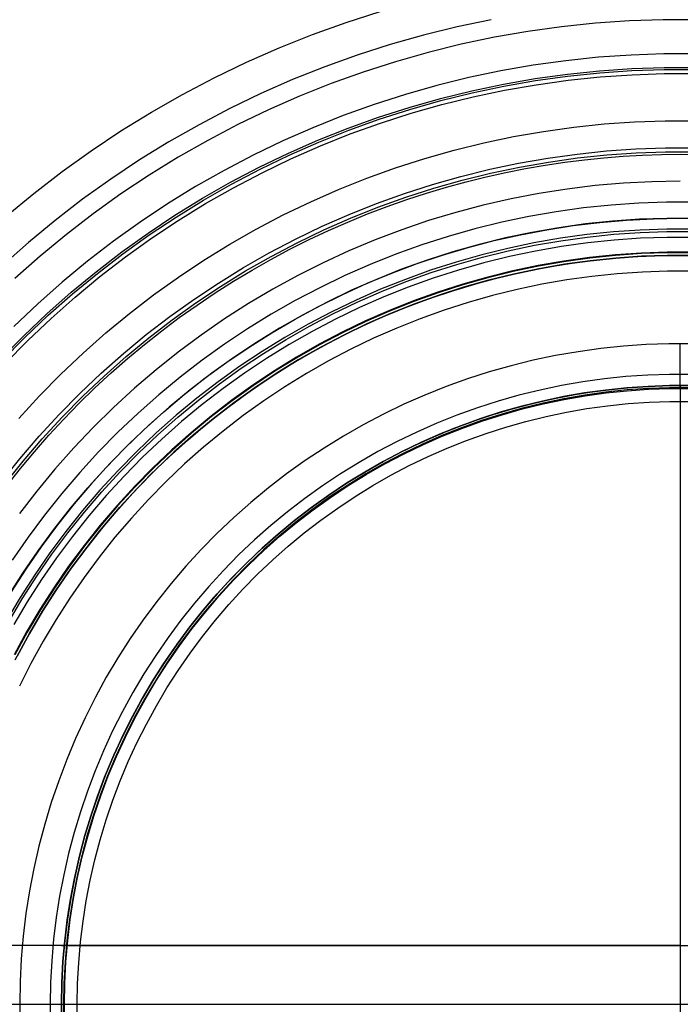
# Model space of a CAD drawing. Header units: millimetres. Extents: x -40 to 40, y -40.8 to 39.2.
# Tile 6 of 12: x -8.9 to 0, y -0.8 to 12.5. Entities that reach past the tile are written whole.
import ezdxf

# ---------------------------------------------------------------- set-up
doc = ezdxf.new("R2010")
doc.units = ezdxf.units.MM
doc.header["$MEASUREMENT"] = 0
doc.layers.add('Predefinito', color=5, linetype='Continuous')

msp = doc.modelspace()

# ---------------------------------------------------------------- linework, layer by layer
at = {"layer": 'Predefinito'}
for points in [[(-2.556678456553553, 12.5079173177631), (-3.014314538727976, 12.41174408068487), (-3.468358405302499, 12.29983231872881), (-3.918268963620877, 12.17231539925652), (-4.363510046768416, 12.02934528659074), (-4.803551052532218, 11.87109236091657), (-5.237867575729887, 11.69774521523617), (-5.665942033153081, 11.50951043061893), (-6.087264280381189, 11.30661233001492), (-6.501332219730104, 11.08929271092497), (-6.907652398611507, 10.85781055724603), (-7.305740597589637, 10.61244173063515), (-7.695122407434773, 10.35347864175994), (-8.075333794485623, 10.08122990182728), (-8.445921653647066, 9.796019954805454), (-8.806444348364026, 9.498188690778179), (-9.156472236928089, 9.188091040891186)], [(-9.108690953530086, 9.851456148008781), (-8.73579473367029, 10.1595093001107), (-8.352487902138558, 10.4545079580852), (-7.959227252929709, 10.73610056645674), (-7.55648144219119, 11.00395154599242), (-7.14473042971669, 11.25774169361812), (-6.724464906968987, 11.49716856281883), (-6.296185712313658, 11.72194682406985), (-5.860403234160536, 11.93180860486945), (-5.41763680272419, 12.12650380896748), (-4.968414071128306, 12.30580041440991), (-4.513270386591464, 12.46948475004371), (-4.052748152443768, 12.61736175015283)], [(0.2296266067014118, 12.50666819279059), (-0.2296266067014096, 12.50666819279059), (-0.6886061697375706, 12.49081654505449), (-1.14676510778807, 12.45913214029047), (-1.603557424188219, 12.41165273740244), (-2.058438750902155, 12.3484349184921), (-2.510866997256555, 12.2695540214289), (-2.96030299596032, 12.17510405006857), (-3.406211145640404, 12.06519756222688), (-3.848060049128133, 11.93996553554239), (-4.285323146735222, 11.7995572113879), (-4.717479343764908, 11.64413991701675), (-5.14401363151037, 11.47389886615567), (-5.564417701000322, 11.28903693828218), (-5.978190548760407, 11.08977443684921), (-6.384839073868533, 10.87634882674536), (-6.78387866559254, 10.64901445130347), (-7.174833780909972, 10.4080422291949), (-7.557238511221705, 10.15371933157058), (-7.930637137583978, 9.886348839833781), (-8.294584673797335, 9.606249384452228), (-8.648647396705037, 9.313754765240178), (-8.99240336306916, 9.009213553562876)], [(0.2216647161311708, 12.04546258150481), (-0.2216647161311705, 12.0454625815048), (-0.6647299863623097, 12.03016056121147), (-1.107003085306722, 11.99957475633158), (-1.547956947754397, 11.95374161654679), (-1.987066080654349, 11.89271576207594), (-2.423807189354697, 11.81656991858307), (-2.857659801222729, 11.72539483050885), (-3.288106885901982, 11.61929915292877), (-3.714635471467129, 11.49840932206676), (-4.136737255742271, 11.36286940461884), (-4.553909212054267, 11.21284092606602), (-4.965654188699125, 11.04850267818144), (-5.371481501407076, 10.87005050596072), (-5.7709075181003, 10.67769707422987), (-6.163456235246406, 10.47167161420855), (-6.548659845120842, 10.25221965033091), (-6.926059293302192, 10.01960270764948), (-7.295204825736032, 9.774098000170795), (-7.655656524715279, 9.515998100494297), (-8.006984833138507, 9.245610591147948), (-8.34877106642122, 8.963257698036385), (-8.68060791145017, 8.669275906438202), (-9.002099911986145, 8.364015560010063)], [(-9.180235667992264, 7.921908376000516), (-8.87389735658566, 8.233580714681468), (-8.556983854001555, 8.53449372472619), (-8.229872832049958, 8.824288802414), (-7.89295411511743, 9.102620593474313), (-7.546629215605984, 9.369157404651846), (-7.191310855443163, 9.623581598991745), (-6.827422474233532, 9.86558997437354), (-6.455397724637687, 10.09489412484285), (-6.075679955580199, 10.3112207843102), (-5.6887216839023, 10.5143121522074), (-5.294984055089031, 10.70392620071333), (-4.894936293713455, 10.87983696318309), (-4.489055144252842, 11.04183480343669), (-4.077824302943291, 11.18972666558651), (-3.661733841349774, 11.32333630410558), (-3.241279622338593, 11.44250449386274), (-2.816962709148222, 11.54708921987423), (-2.389288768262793, 11.63696584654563), (-1.958767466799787, 11.71202726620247), (-1.525911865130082, 11.77218402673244), (-1.091237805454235, 11.81736443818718), (-0.655263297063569, 11.84751465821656), (-0.2185078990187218, 11.86259875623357), (0.2185078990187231, 11.86259875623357)], [(-9.159723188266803, 7.902431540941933), (-8.854069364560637, 8.213407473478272), (-8.537863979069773, 8.513648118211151), (-8.211483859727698, 8.802795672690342), (-7.87531795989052, 9.080505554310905), (-7.529766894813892, 9.346446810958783), (-7.17524246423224, 9.600302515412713), (-6.812167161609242, 9.841770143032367), (-6.44097367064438, 10.07056193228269), (-6.062104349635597, 10.28640522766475), (-5.676010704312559, 10.48904280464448), (-5.283152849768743, 10.67823317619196), (-4.883998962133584, 10.85375088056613), (-4.479024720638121, 11.01538675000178), (-4.068712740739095, 11.16294815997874), (-3.653551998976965, 11.29625925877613), (-3.234037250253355, 11.41516117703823), (-2.810668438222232, 11.51951221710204), (-2.383950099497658, 11.60918802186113), (-1.95439076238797, 11.68408172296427), (-1.522502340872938, 11.74410406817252), (-1.088799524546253, 11.78918352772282), (-0.653799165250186, 11.8192663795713), (-0.218019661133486, 11.83431677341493), (0.2180196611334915, 11.83431677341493)], [(-9.119599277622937, 7.864333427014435), (-8.815284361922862, 8.173947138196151), (-8.500464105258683, 8.472872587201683), (-8.175513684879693, 8.7607535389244), (-7.840820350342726, 9.037246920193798), (-7.496782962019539, 9.302023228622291), (-7.143811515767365, 9.554766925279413), (-6.782326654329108, 9.795176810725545), (-6.412759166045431, 10.02296638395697), (-6.035549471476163, 10.23786418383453), (-5.651147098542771, 10.43961411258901), (-5.260010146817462, 10.62797574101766), (-4.862604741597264, 10.80272459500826), (-4.459404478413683, 10.96365242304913), (-4.050889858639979, 11.11056744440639), (-3.637547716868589, 11.24329457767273), (-3.219870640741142, 11.36167564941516), (-2.798356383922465, 11.46556958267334), (-2.373507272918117, 11.55485256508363), (-1.945829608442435, 11.62941819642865), (-1.515833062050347, 11.68917761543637), (-1.08403006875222, 11.73405960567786), (-0.6509352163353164, 11.76401068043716), (-0.2170646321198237, 11.77899514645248), (0.2170646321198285, 11.77899514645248)], [(-8.935683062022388, 7.121493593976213), (-8.657117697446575, 7.425201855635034), (-8.36823548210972, 7.719114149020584), (-8.069380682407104, 8.002880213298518), (-7.760909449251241, 8.276161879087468), (-7.443189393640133, 8.538633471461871), (-7.116599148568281, 8.789982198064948), (-6.781527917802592, 9.02990852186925), (-6.438375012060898, 9.258126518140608), (-6.087549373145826, 9.474364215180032), (-5.72946908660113, 9.67836391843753), (-5.36456088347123, 9.869882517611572), (-4.993259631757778, 10.04869177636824), (-4.616007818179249, 10.21457860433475), (-4.233255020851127, 10.36734531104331), (-3.845457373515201, 10.50680984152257), (-3.453077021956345, 10.63280599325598), (-3.056581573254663, 10.74518361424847), (-2.656443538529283, 10.8438087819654), (-2.25313976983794, 10.92856396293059), (-1.847150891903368, 10.9993481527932), (-1.438960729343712, 11.0560769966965), (-1.029055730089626, 11.09868288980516), (-0.6179243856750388, 11.1271150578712), (-0.2060566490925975, 11.14133961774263), (0.2060566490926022, 11.14133961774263)], [(-9.17049780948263, 6.262921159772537), (-8.921427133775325, 6.575245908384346), (-8.661724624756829, 6.878787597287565), (-8.39169977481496, 7.173184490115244), (-8.111674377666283, 7.458085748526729), (-7.821982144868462, 7.733151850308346), (-7.522968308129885, 7.99805499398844), (-7.214989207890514, 8.252479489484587), (-6.898411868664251, 8.496122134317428), (-6.573613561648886, 8.728692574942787), (-6.240981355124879, 8.949913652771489), (-5.900911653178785, 9.159521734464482), (-5.553809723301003, 9.357267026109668), (-5.200089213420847, 9.542913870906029), (-4.840171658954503, 9.716241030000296), (-4.474485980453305, 9.877041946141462), (-4.103467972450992, 10.02512498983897), (-3.727559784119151, 10.16031368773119), (-3.347209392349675, 10.28244693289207), (-2.962870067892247, 10.3913791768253), (-2.574999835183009, 10.48698060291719), (-2.184060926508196, 10.56913728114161), (-1.790519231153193, 10.63775130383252), (-1.394843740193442, 10.69274090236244), (-0.9975059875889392, 10.73404054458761), (-0.5989794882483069, 10.76160101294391), (-0.1997391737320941, 10.77538946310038), (0.1997391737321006, 10.77538946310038)], [(-9.127814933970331, 6.230071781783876), (-8.87990352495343, 6.540942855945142), (-8.621409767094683, 6.843071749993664), (-8.3526417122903, 7.136098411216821), (-8.073919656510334, 7.41967363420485), (-7.785575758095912, 7.693459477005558), (-7.48795364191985, 7.957129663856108), (-7.181407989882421, 8.210369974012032), (-6.866304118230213, 8.452878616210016), (-6.543017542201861, 8.684366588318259), (-6.211933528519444, 8.904558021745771), (-5.873446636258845, 9.113190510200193), (-5.527960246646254, 9.310015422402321), (-5.175886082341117, 9.49479819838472), (-4.817643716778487, 9.667318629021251), (-4.453660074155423, 9.827371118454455), (-4.084368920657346, 9.974764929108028), (-3.710210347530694, 10.10932440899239), (-3.331630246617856, 10.23088920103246), (-2.949079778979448, 10.33931443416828), (-2.563014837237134, 10.43447089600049), (-2.173895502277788, 10.51624518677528), (-1.782185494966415, 10.58453985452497), (-1.388351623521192, 10.6392735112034), (-0.9928632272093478, 10.68038092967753), (-0.5961916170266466, 10.70781312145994), (-0.1988095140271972, 10.72153739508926), (0.1988095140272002, 10.72153739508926)], [(-9.099360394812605, 6.211067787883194), (-8.915596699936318, 6.44347771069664), (-8.725640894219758, 6.671370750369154), (-8.5296620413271, 6.894502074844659), (-8.327841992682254, 7.112635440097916), (-8.120374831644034, 7.325544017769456), (-7.907466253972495, 7.533011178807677), (-7.689332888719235, 7.734831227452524), (-7.466201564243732, 7.930810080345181), (-7.238308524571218, 8.120765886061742), (-7.005898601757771, 8.304529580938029), (-6.769224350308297, 8.481945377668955), (-6.528545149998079, 8.65287118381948), (-6.284126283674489, 8.817178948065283), (-6.036237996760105, 8.974754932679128), (-5.785154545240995, 9.125499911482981), (-5.531153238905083, 9.269329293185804), (-5.274513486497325, 9.406173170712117), (-5.015515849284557, 9.53597629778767), (-4.754441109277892, 9.658697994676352), (-4.491569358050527, 9.77431198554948), (-4.227179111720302, 9.882806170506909), (-3.961546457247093, 9.98418233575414), (-3.694944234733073, 10.07845580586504), (-3.427641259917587, 10.16565504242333), (-3.159901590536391, 10.24582119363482), (-2.89198383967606, 10.3190075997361), (-2.624140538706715, 10.38527925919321), (-2.356617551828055, 10.44471226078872), (-2.089653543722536, 10.49739318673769), (-1.823479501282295, 10.54341849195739), (-1.558318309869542, 10.58289386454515), (-1.294384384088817, 10.61593357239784), (-1.031883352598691, 10.64265980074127), (-0.7710117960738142, 10.66320198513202), (-0.5119570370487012, 10.6776961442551), (-0.2548969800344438, 10.68628421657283), (-1.8e-15, 10.68911340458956), (0.2548969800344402, 10.68628421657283)], [(-5e-16, 10.32516918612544), (-0.383819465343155, 10.31854322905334), (-0.7671815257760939, 10.29867325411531), (-1.149629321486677, 10.26558294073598), (-1.530707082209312, 10.21931172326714), (-1.909960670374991, 10.15991474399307), (-2.286938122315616, 10.08746278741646), (-2.661190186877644, 10.00204219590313), (-3.032270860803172, 9.903754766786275), (-3.399737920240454, 9.792717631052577), (-3.763153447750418, 9.669063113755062), (-4.122084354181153, 9.532938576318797), (-4.476102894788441, 9.384506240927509), (-4.824787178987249, 9.223942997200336), (-5.167721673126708, 9.051440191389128), (-5.504497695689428, 8.867203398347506), (-5.834713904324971, 8.671452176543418), (-6.157976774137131, 8.464419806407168), (-6.473901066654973, 8.246353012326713), (-6.782110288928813, 8.017511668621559), (-7.082237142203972, 7.778168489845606), (-7.373923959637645, 7.528608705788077), (-7.656823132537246, 7.269129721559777), (-7.930597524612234, 7.000040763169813), (-8.194920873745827, 6.721662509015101), (-8.44947818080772, 6.434326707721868), (-8.693966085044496, 6.138375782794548), (-8.928093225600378, 5.834162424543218)], [(0.1870667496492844, 10.04131844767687), (-0.1870667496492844, 10.04131844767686), (-0.5609773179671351, 10.02840480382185), (-0.9342193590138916, 10.00259290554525), (-1.30634807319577, 9.963913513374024), (-1.676919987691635, 9.91241272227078), (-2.04549348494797, 9.848151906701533), (-2.41162932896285, 9.771207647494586), (-2.774891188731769, 9.68167164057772), (-3.134846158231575, 9.579650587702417), (-3.491065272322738, 9.465266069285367), (-3.843124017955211, 9.33865439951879), (-4.19060284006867, 9.199966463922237), (-4.533087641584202, 9.049367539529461), (-4.870170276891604, 8.887037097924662), (-5.201449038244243, 8.713168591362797), (-5.526529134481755, 8.527969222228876), (-5.845023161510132, 8.331659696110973), (-6.156551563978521, 8.124473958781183), (-6.460743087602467, 7.906658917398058), (-6.757235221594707, 7.67847414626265), (-7.045674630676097, 7.440191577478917), (-7.325717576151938, 7.192095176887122), (-7.597030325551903, 6.934480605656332), (-7.8592895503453, 6.667654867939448), (-8.112182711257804, 6.391935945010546), (-8.355408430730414, 6.107652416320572), (-8.588676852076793, 5.81514306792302), (-8.811709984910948, 5.514756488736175), (-9.02424203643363, 5.206850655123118)], [(-9.07393407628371, 4.723150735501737), (-8.880254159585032, 5.029728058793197), (-8.676220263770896, 5.329514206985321), (-8.462070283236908, 5.622159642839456), (-8.23805390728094, 5.907323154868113), (-8.004432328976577, 6.184672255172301), (-7.761477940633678, 6.45388356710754), (-7.509474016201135, 6.714643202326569), (-7.248714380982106, 6.966647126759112), (-6.979503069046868, 7.209601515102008), (-6.702153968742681, 7.443223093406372), (-6.416990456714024, 7.66723946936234), (-6.124345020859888, 7.881389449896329), (-5.824558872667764, 8.085423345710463), (-5.517981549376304, 8.279103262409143), (-5.204970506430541, 8.462203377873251), (-4.885890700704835, 8.634510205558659), (-4.561114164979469, 8.79582284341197), (-4.231019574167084, 8.945953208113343), (-3.89599180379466, 9.084726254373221), (-3.556421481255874, 9.211980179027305), (-3.212704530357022, 9.327566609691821), (-2.865241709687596, 9.43135077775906), (-2.514438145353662, 9.523211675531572), (-2.160702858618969, 9.603042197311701), (-1.804448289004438, 9.670749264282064), (-1.446089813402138, 9.726253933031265), (-1.086045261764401, 9.7694914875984), (-0.7247344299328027, 9.800411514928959), (-0.3625785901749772, 9.8189779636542), (2.9e-15, 9.825169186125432)], [(0.1833080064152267, 9.823587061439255), (-0.1833080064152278, 9.823587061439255), (-0.5497055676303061, 9.81093289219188), (-0.9154480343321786, 9.785639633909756), (-1.280099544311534, 9.747737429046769), (-1.643225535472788, 9.697271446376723), (-2.004393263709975, 9.634301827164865), (-2.363172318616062, 9.558903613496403), (-2.719135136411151, 9.471166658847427), (-3.07185750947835, 9.371195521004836), (-3.420919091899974, 9.259109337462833), (-3.76590390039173, 9.135041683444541), (-4.106400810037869, 8.999140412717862), (-4.442004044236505, 8.851567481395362), (-4.772313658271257, 8.692498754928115), (-5.096936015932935, 8.522123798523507), (-5.415484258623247, 8.34064565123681), (-5.727578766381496, 8.148280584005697), (-6.03284761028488, 7.945257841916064), (-6.330926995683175, 7.731819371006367), (-6.621461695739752, 7.508219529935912), (-6.90410547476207, 7.27472478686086), (-7.178521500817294, 7.031613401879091), (-7.444382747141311, 6.779175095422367), (-7.701372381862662, 6.517710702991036), (-7.949184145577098, 6.247531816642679), (-8.187522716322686, 5.968960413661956), (-8.416104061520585, 5.682328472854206), (-8.63465577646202, 5.387977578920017), (-8.842917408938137, 5.086258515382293), (-9.040640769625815, 4.777530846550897)], [(0.1833080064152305, 9.823587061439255), (-0.1833080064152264, 9.823587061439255), (-0.5497055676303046, 9.81093289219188), (-0.9154480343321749, 9.785639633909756), (-1.280099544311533, 9.747737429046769), (-1.643225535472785, 9.697271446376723), (-2.004393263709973, 9.634301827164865), (-2.363172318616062, 9.558903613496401), (-2.71913513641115, 9.471166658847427), (-3.071857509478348, 9.371195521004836), (-3.420919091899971, 9.259109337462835), (-3.765903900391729, 9.135041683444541), (-4.106400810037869, 8.99914041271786), (-4.442004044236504, 8.851567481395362), (-4.772313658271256, 8.692498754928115), (-5.096936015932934, 8.52212379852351), (-5.415484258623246, 8.340645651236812), (-5.727578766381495, 8.148280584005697), (-6.032847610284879, 7.945257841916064), (-6.330926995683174, 7.731819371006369), (-6.62146169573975, 7.508219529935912), (-6.904105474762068, 7.27472478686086), (-7.178521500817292, 7.031613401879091), (-7.444382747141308, 6.779175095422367), (-7.70137238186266, 6.517710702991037), (-7.949184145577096, 6.247531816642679), (-8.187522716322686, 5.968960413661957), (-8.416104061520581, 5.682328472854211), (-8.634655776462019, 5.387977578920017), (-8.842917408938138, 5.08625851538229), (-9.040640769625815, 4.777530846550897)], [(0.1808019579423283, 9.678420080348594), (-0.1808019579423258, 9.678420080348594), (-0.5421904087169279, 9.665938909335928), (-0.9029327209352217, 9.640991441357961), (-1.262598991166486, 9.603607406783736), (-1.620760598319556, 9.553831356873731), (-1.976990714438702, 9.491722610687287), (-2.330864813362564, 9.417355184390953), (-2.681961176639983, 9.330817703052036), (-3.029861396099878, 9.232213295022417), (-3.374150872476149, 9.12165946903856), (-3.714419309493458, 8.99928797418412), (-4.050261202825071, 8.865244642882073), (-4.381276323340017, 8.719689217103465), (-4.707070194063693, 8.562795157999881), (-5.027254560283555, 8.394749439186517), (-5.341447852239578, 8.215752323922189), (-5.649275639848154, 8.02601712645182), (-5.950371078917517, 7.825769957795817), (-6.244375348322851, 7.61524945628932), (-6.530938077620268, 7.394706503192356), (-6.809717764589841, 7.164403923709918), (-7.080382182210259, 6.92461617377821), (-7.342608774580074, 6.675629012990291), (-7.596085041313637, 6.417739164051), (-7.840508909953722, 6.151253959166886), (-8.075589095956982, 5.876490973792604), (-8.301045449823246, 5.593777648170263), (-8.516609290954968, 5.30345089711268), (-8.722023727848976, 5.005856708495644), (-8.917043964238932, 4.701349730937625), (-9.10143759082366, 4.390292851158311)], [(-9.073267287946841, 4.374244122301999), (-8.889444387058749, 4.684338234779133), (-8.69502776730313, 4.987902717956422), (-8.490249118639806, 5.284575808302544), (-8.275352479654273, 5.574003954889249), (-8.050593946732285, 5.855842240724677), (-7.81624136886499, 6.129754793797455), (-7.57257402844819, 6.395415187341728), (-7.31988230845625, 6.652506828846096), (-7.058467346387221, 6.900723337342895), (-6.788640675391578, 7.139768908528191), (-6.510723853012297, 7.369358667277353), (-6.225048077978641, 7.589219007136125), (-5.931953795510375, 7.799087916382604), (-5.631790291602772, 7.998715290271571), (-5.324915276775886, 8.187863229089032), (-5.011694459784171, 8.366306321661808), (-4.692501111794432, 8.533831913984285), (-4.367715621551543, 8.690240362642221), (-4.037725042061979, 8.835345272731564), (-3.70292262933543, 8.968973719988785), (-3.363707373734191, 9.090966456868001), (-3.020483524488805, 9.201178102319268), (-2.673660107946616, 9.299477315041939), (-2.323650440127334, 9.385746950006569), (-1.97087163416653, 9.459884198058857), (-1.615744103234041, 9.521800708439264), (-1.25869105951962, 9.57142269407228), (-0.9001380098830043, 9.608691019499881), (-0.5405122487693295, 9.633561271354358), (-0.180242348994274, 9.646003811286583), (0.1802423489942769, 9.646003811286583)], [(0.1788817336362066, 9.567187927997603), (-0.1788817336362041, 9.567187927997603), (-0.5364320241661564, 9.554839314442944), (-0.8933430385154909, 9.530156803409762), (-1.24918943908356, 9.4931698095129), (-1.603547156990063, 9.443922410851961), (-1.955993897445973, 9.382473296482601), (-2.306109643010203, 9.30889569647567), (-2.653477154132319, 9.223277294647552), (-2.997682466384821, 9.125720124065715), (-3.338315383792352, 9.016340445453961), (-3.674969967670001, 8.895268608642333), (-4.007245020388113, 8.762648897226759), (-4.33474456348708, 8.618639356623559), (-4.657078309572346, 8.463411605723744), (-4.973862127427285, 8.297150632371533), (-5.284718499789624, 8.120054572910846), (-5.589276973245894, 7.932334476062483), (-5.887174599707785, 7.734214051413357), (-6.1780563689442, 7.525929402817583), (-6.461575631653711, 7.307728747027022), (-6.737394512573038, 7.079872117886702), (-7.005184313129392, 6.842631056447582), (-7.264625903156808, 6.596288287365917), (-7.515410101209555, 6.341137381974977), (-7.757238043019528, 6.077482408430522), (-7.989821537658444, 5.805637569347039), (-8.212883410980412, 5.52592682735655), (-8.426157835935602, 5.238683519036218), (-8.629390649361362, 4.944249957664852), (-8.82233965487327, 4.642977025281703), (-9.004774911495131, 4.33522375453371)], [(0.1754369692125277, 9.367644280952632), (-0.1754369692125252, 9.367644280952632), (-0.5261018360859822, 9.355533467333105), (-0.8761397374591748, 9.331326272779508), (-1.225133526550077, 9.295051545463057), (-1.572667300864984, 9.246752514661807), (-1.918326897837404, 9.186486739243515), (-2.261700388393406, 9.114326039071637), (-2.602378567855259, 9.030356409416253), (-2.939955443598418, 8.934677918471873), (-3.274028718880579, 8.827404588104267), (-3.604200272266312, 8.708664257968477), (-3.930076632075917, 8.578598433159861), (-4.251269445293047, 8.437362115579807), (-4.567395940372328, 8.285123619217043), (-4.878079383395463, 8.122064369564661), (-5.182949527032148, 7.94837868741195), (-5.481643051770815, 7.764273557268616), (-5.773803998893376, 7.569968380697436), (-6.059084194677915, 7.365694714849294), (-6.337143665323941, 7.151695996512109), (-6.607651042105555, 6.928227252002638), (-6.870283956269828, 6.695554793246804), (-7.124729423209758, 6.453955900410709), (-7.370684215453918, 6.20371849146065), (-7.607855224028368, 5.945140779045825), (-7.835959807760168, 5.678530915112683), (-8.054726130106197, 5.40420662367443), (-8.263893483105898, 5.122494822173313), (-8.463212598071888, 4.833731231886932), (-8.652445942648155, 4.538259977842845), (-8.831368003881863, 4.236433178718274), (-8.999765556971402, 3.928610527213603)], [(0.1752895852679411, 9.35910682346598), (-0.1752895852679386, 9.35910682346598), (-0.5256598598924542, 9.34700618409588), (-0.875403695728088, 9.32281932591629), (-1.224104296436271, 9.286575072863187), (-1.571346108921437, 9.238316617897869), (-1.916715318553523, 9.178101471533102), (-2.259800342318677, 9.106001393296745), (-2.600192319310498, 9.02210230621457), (-2.93748559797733, 8.926504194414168), (-3.271278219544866, 8.819320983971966), (-3.601172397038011, 8.700680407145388), (-3.926774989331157, 8.570723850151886), (-4.247697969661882, 8.429606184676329), (-4.56355888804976, 8.277495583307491), (-4.873981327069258, 8.114573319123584), (-5.178595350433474, 7.94103354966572), (-5.477037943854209, 7.757083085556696), (-5.76895344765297, 7.562941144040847), (-6.053993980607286, 7.35883908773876), (-6.331819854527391, 7.145020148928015), (-6.60209997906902, 6.921739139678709), (-6.86451225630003, 6.689262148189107), (-7.118743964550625, 6.447866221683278), (-7.364492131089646, 6.197839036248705), (-7.601463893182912, 5.939478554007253), (-7.829376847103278, 5.673092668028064), (-8.047959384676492, 5.398998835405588), (-8.256951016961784, 5.117523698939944), (-8.456102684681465, 4.829002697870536), (-8.645177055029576, 4.533779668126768), (-8.823948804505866, 4.232206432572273), (-8.992204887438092, 3.924642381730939)], [(-8.985398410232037, 3.861027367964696), (-8.821203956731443, 4.165084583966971), (-8.646724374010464, 4.463358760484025), (-8.462163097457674, 4.755502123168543), (-8.267735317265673, 5.041174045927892), (-8.063667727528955, 5.320041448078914), (-7.850198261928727, 5.591779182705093), (-7.627575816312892, 5.856070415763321), (-7.396059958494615, 6.112606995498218), (-7.155920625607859, 6.3610898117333), (-6.907437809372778, 6.601229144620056), (-6.65090122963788, 6.832745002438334), (-6.386609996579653, 7.055367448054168), (-6.114872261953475, 7.268836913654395), (-5.836004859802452, 7.472904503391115), (-5.550332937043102, 7.667332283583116), (-5.258189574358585, 7.851893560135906), (-4.959915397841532, 8.026373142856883), (-4.655858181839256, 8.19056759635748), (-4.346372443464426, 8.344285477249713), (-4.03181902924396, 8.487347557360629), (-3.712564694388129, 8.619587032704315), (-3.388981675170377, 8.740849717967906), (-3.061447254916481, 8.850994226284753), (-2.73034332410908, 8.949892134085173), (-2.396055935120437, 9.037428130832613), (-2.058974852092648, 9.113500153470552), (-1.719493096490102, 9.178019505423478), (-1.37800648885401, 9.230910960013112), (-1.034913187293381, 9.272112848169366), (-0.6906132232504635, 9.301577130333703), (-0.3455080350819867, 9.319269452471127), (7.6e-15, 9.325169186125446)], [(-8.960814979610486, 3.908167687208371), (-8.793146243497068, 4.214658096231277), (-8.614998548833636, 4.515178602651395), (-8.426584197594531, 4.809371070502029), (-8.22812772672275, 5.096884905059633), (-8.019865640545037, 5.377377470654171), (-7.802046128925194, 5.650514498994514), (-7.574928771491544, 5.915970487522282), (-7.338784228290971, 6.173429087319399), (-7.093893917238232, 6.422583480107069), (-6.840549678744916, 6.663136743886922), (-6.579053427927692, 6.894802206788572), (-6.309716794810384, 7.117303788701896), (-6.032860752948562, 7.330376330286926), (-5.748815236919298, 7.533765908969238), (-5.457918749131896, 7.72723014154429), (-5.160517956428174, 7.910538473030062), (-4.856967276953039, 8.083472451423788), (-4.547628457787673, 8.245825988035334), (-4.232870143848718, 8.397405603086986), (-3.913067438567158, 8.538030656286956), (-3.58860145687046, 8.667533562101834), (-3.259858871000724, 8.785759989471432), (-2.927231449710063, 8.892569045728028), (-2.591115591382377, 8.987833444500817), (-2.251911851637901, 9.07143965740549), (-1.910024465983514, 9.143288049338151), (-1.565860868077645, 9.20329299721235), (-1.219831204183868, 9.251382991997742), (-0.8723478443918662, 9.287500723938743), (-0.5238248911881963, 9.311603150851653), (-0.1746776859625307, 9.323661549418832), (0.1746776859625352, 9.323661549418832)], [(0.1746776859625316, 9.323661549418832), (-0.1746776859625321, 9.323661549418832), (-0.5238248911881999, 9.311603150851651), (-0.8723478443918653, 9.287500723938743), (-1.219831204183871, 9.251382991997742), (-1.565860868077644, 9.20329299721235), (-1.910024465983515, 9.143288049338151), (-2.251911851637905, 9.07143965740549), (-2.591115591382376, 8.987833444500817), (-2.927231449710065, 8.892569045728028), (-3.259858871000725, 8.785759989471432), (-3.588601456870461, 8.667533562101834), (-3.91306743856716, 8.538030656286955), (-4.232870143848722, 8.397405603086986), (-4.547628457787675, 8.245825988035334), (-4.85696727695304, 8.083472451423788), (-5.160517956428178, 7.910538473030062), (-5.457918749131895, 7.727230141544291), (-5.748815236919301, 7.533765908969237), (-6.032860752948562, 7.330376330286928), (-6.309716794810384, 7.117303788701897), (-6.579053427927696, 6.89480220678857), (-6.840549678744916, 6.663136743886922), (-7.093893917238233, 6.422583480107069), (-7.338784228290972, 6.173429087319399), (-7.574928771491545, 5.915970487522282), (-7.802046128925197, 5.650514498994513), (-8.019865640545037, 5.377377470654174), (-8.228127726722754, 5.096884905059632), (-8.426584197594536, 4.809371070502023), (-8.61499854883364, 4.515178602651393), (-8.793146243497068, 4.214658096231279), (-8.96081497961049, 3.908167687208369)], [(0.1709992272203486, 9.11058077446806), (-0.1709992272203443, 9.11058077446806), (-0.5127938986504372, 9.09877630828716), (-0.8539774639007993, 9.075181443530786), (-1.19414332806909, 9.039824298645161), (-1.532886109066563, 8.99274700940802), (-1.869802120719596, 8.934005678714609), (-2.204489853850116, 8.863670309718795), (-2.536550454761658, 8.781824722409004), (-2.865588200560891, 8.688566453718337), (-3.191210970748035, 8.584006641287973), (-3.513030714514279, 8.468269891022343), (-3.830663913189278, 8.341494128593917), (-4.143732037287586, 8.203830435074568), (-4.451861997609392, 8.055442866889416), (-4.754686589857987, 7.896508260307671), (-5.05184493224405, 7.727216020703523), (-5.342982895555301, 7.547767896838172), (-5.627753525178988, 7.358377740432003), (-5.905817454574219, 7.159271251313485), (-6.176843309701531, 6.950685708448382), (-6.440508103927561, 6.732869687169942), (-6.69649762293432, 6.50608276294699), (-6.944506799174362, 6.270595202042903), (-7.184240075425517, 6.026687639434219), (-7.415411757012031, 5.774650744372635), (-7.637746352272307, 5.514784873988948), (-7.850978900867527, 5.247399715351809), (-8.05485528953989, 4.972813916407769), (-8.249132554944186, 4.691354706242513), (-8.433579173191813, 4.403357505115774), (-8.607975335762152, 4.109165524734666), (-8.772113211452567, 3.8091293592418), (-8.925797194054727, 3.503606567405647)], [(0.1540466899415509, 8.128577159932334), (-0.15404668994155, 8.128577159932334), (-0.461956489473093, 8.117942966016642), (-0.7693157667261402, 8.09668725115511), (-1.075758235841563, 8.064835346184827), (-1.380918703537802, 8.02242520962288), (-1.684433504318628, 7.969507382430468), (-1.985940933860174, 7.906144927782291), (-2.285081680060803, 7.832413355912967), (-2.581499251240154, 7.748400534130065), (-2.874840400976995, 7.654206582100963), (-3.164755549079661, 7.549943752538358), (-3.450899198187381, 7.435736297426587), (-3.732930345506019, 7.311720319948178), (-4.010512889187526, 7.178043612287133), (-4.283316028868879, 7.034865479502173), (-4.551014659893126, 6.882356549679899), (-4.813289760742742, 6.720698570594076), (-5.069828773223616, 6.550084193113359), (-5.320325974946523, 6.370716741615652), (-5.564482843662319, 6.182809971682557), (-5.802008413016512, 5.986587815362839), (-6.032619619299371, 5.78228411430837), (-6.256041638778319, 5.570142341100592), (-6.472008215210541, 5.350415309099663), (-6.680261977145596, 5.123364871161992), (-6.880554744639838, 4.889261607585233), (-7.072647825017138, 4.648384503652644), (-7.256312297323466, 4.401020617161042), (-7.431329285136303, 4.147464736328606), (-7.597490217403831, 3.888019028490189), (-7.754597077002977, 3.622992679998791), (-7.902462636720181, 3.35270152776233), (-8.040910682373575, 3.077467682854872), (-8.169776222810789, 2.797619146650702), (-8.288905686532, 2.513489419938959), (-8.398157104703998, 2.225417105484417), (-8.497400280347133, 1.933745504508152), (-8.586516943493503, 1.63882220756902), (-8.665400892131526, 1.340998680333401), (-8.733958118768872, 1.04062984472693), (-8.79210692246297, 0.7380736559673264), (-8.839778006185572, 0.4336906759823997), (-8.876914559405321, 0.1278436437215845), (-8.903472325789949, -0.1791029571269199), (-8.919419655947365, -0.4867833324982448), (-8.924737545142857, -0.7948308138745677)], [(0.1469243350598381, 7.71600303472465), (-0.1469243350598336, 7.71600303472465), (-0.4405979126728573, 7.705860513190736), (-0.7337464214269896, 7.685587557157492), (-1.026020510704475, 7.655208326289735), (-1.317071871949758, 7.614759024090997), (-1.606553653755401, 7.564287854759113), (-1.894120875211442, 7.50385496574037), (-2.179430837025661, 7.433532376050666), (-2.462143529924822, 7.35340389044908), (-2.741922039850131, 7.26356499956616), (-3.018432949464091, 7.164122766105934), (-3.291346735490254, 7.055195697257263), (-3.56033816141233, 6.93691360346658), (-3.82508666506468, 6.809417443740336), (-4.085276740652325, 6.672859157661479), (-4.340598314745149, 6.527401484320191), (-4.590747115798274, 6.373217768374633), (-4.835425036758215, 6.210491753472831), (-5.074340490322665, 6.039417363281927), (-5.307208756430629, 5.860198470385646), (-5.533752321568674, 5.673048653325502), (-5.753701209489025, 5.478190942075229), (-5.966793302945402, 5.275857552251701), (-6.172774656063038, 5.06628960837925), (-6.371399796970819, 4.84973685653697), (-6.56243202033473, 4.62645736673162), (-6.745643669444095, 4.3967172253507), (-6.920816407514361, 4.160790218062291), (-7.087741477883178, 3.918957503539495), (-7.246219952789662, 3.67150727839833), (-7.396062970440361, 3.418734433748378), (-7.537091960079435, 3.160940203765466), (-7.669138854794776, 2.898431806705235), (-7.792046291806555, 2.631522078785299), (-7.905667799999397, 2.360529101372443), (-8.00986797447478, 2.085775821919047), (-8.104522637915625, 1.807589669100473), (-8.189518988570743, 1.526302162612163), (-8.264755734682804, 1.242248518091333), (-8.330143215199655, 0.9557672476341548), (-8.385603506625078, 0.667199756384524), (-8.431070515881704, 0.3768899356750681), (-8.466490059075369, 0.0851837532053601), (-8.491819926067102, -0.2075711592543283), (-8.507029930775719, -0.5010259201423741), (-8.51210194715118, -0.7948308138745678)], [(-8.360000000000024, -0.7948308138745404), (-8.355126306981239, -0.5094111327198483), (-8.340510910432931, -0.2243242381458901), (-8.316170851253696, 0.060097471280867), (-8.282134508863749, 0.3435223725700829), (-8.23844156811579, 0.6256200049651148), (-8.185142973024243, 0.9060614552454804), (-8.122300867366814, 1.184519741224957), (-8.049988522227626, 1.460670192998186), (-7.968290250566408, 1.734190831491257), (-7.877301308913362, 2.004762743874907), (-7.777127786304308, 2.272070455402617), (-7.66788648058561, 2.535802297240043), (-7.549704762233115, 2.795650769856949), (-7.422720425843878, 3.051312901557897), (-7.287081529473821, 3.302490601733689), (-7.142946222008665, 3.54889100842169), (-6.990482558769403, 3.790226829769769), (-6.829868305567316, 4.026216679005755), (-6.661290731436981, 4.256585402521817), (-6.484946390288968, 4.481064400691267), (-6.301040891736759, 4.699391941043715), (-6.109788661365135, 4.911313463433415), (-5.911412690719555, 5.116581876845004), (-5.706144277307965, 5.314957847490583), (-5.494222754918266, 5.506210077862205), (-5.275895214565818, 5.690115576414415), (-5.051416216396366, 5.866459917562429), (-4.821047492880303, 6.035037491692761), (-4.585057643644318, 6.19565174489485), (-4.343721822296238, 6.34811540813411), (-4.097321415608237, 6.492250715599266), (-3.846143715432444, 6.627889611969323), (-3.590481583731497, 6.754873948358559), (-3.33063311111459, 6.873055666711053), (-3.066901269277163, 6.98229697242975), (-2.799593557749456, 7.082470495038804), (-2.529021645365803, 7.173459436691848), (-2.255501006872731, 7.255157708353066), (-1.979350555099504, 7.327470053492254), (-1.700892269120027, 7.390312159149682), (-1.420450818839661, 7.443610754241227), (-1.13835318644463, 7.487303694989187), (-0.8549282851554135, 7.521340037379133), (-0.5705065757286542, 7.545680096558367), (-0.2854196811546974, 7.560295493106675), (-4.9e-15, 7.565169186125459)], [(-8.359999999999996, -0.7948308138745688), (-8.355018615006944, -0.506275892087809), (-8.340080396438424, -0.2180648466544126), (-8.315203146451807, 0.0694588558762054), (-8.280416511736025, 0.3559525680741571), (-8.23576194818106, 0.6410748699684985), (-8.181292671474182, 0.9244859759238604), (-8.117073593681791, 1.205848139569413), (-8.043181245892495, 1.484826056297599), (-7.959703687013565, 1.761087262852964), (-7.866740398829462, 2.034302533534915), (-7.764402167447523, 2.304146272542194), (-7.652810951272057, 2.570296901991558), (-7.53209973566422, 2.832437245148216), (-7.40241237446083, 3.090254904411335), (-7.26390341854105, 3.34344263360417), (-7.116737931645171, 3.591698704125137), (-6.961091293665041, 3.834727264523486), (-6.797148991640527, 4.072238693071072), (-6.625106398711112, 4.303949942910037), (-6.445168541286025, 4.529584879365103), (-6.257549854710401, 4.748874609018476), (-6.062473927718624, 4.961557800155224), (-5.860173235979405, 5.167380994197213), (-5.650888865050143, 5.366098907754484), (-5.434870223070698, 5.557474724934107), (-5.212374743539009, 5.741280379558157), (-4.983667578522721, 5.917296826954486), (-4.74902128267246, 6.085314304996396), (-4.508715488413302, 6.245132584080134), (-4.263036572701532, 6.396561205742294), (-4.012277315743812, 6.539419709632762), (-3.756736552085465, 6.673537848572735), (-3.496718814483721, 6.798755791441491), (-3.232533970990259, 6.914924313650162), (-2.964496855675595, 7.021904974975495), (-2.692926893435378, 7.119570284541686), (-2.418147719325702, 7.207803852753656), (-2.140486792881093, 7.286500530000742), (-1.860275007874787, 7.355566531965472), (-1.57784629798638, 7.414919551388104), (-1.293537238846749, 7.464488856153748), (-1.007686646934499, 7.504215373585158), (-0.7206351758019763, 7.534051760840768), (-0.4327249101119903, 7.55396246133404), (-0.1442989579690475, 7.563923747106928), (0.1442989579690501, 7.563923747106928)], [(0.1442989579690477, 7.563923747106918), (-0.1442989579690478, 7.563923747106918), (-0.4327249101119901, 7.553962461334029), (-0.720635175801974, 7.534051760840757), (-1.0076866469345, 7.504215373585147), (-1.293537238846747, 7.464488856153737), (-1.577846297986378, 7.414919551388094), (-1.860275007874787, 7.355566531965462), (-2.140486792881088, 7.286500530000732), (-2.4181477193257, 7.207803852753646), (-2.692926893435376, 7.119570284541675), (-2.964496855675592, 7.021904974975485), (-3.232533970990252, 6.914924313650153), (-3.496718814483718, 6.79875579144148), (-3.756736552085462, 6.673537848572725), (-4.012277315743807, 6.539419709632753), (-4.263036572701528, 6.396561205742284), (-4.508715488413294, 6.245132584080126), (-4.749021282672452, 6.085314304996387), (-4.983667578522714, 5.917296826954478), (-5.212374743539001, 5.74128037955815), (-5.434870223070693, 5.557474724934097), (-5.650888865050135, 5.366098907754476), (-5.860173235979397, 5.167380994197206), (-6.062473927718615, 4.961557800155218), (-6.257549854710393, 4.748874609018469), (-6.445168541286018, 4.529584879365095), (-6.625106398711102, 4.303949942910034), (-6.797148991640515, 4.072238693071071), (-6.961091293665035, 3.834727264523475), (-7.116737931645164, 3.59169870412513), (-7.263903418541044, 3.34344263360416), (-7.402412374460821, 3.090254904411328), (-7.532099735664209, 2.832437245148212), (-7.652810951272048, 2.570296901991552), (-7.764402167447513, 2.304146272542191), (-7.866740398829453, 2.034302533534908), (-7.959703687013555, 1.761087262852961), (-8.043181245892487, 1.484826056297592), (-8.11707359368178, 1.20584813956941), (-8.181292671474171, 0.924485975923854), (-8.23576194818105, 0.6410748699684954), (-8.280416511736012, 0.3559525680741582), (-8.315203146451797, 0.0694588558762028), (-8.340080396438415, -0.2180648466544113), (-8.355018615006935, -0.5062758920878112), (-8.359999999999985, -0.7948308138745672)], [(0.1438013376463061, 7.535098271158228), (-0.143801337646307, 7.535098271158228), (-0.4312326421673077, 7.52517133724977), (-0.7181500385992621, 7.505329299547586), (-1.004211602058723, 7.475595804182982), (-1.289076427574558, 7.436006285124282), (-1.572405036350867, 7.386607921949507), (-1.853859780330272, 7.327459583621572), (-2.133105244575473, 7.258631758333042), (-2.409808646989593, 7.180206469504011), (-2.683640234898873, 7.092277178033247), (-2.954273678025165, 6.994948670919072), (-3.221386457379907, 6.888336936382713), (-3.484660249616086, 6.77256902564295), (-3.743781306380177, 6.647782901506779), (-3.998440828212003, 6.514127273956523), (-4.248335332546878, 6.371761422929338), (-4.493167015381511, 6.220855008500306), (-4.732644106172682, 6.061587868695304), (-4.966481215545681, 5.894149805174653), (-5.194399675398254, 5.718740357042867), (-5.416127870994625, 5.535568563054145), (-5.631401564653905, 5.344852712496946), (-5.839964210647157, 5.146820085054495), (-6.041567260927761, 4.941706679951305), (-6.235970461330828, 4.729756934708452), (-6.422942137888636, 4.511223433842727), (-6.602259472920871, 4.286366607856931), (-6.773708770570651, 4.055454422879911), (-6.937085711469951, 3.818762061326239), (-7.092195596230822, 3.576571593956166), (-7.238853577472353, 3.329171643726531), (-7.376884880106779, 3.076857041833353), (-7.506125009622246, 2.819928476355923), (-7.626419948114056, 2.55869213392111), (-7.737626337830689, 2.293459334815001), (-7.839611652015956, 2.024546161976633), (-7.932254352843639, 1.752273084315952), (-8.015444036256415, 1.476964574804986), (-8.08908156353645, 1.198948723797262), (-8.153079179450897, 0.9185568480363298), (-8.20736061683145, 0.6361230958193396), (-8.251861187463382, 0.3519840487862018), (-8.286527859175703, 0.0664783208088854), (-8.311319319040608, -0.2200538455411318), (-8.32620602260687, -0.5072709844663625), (-8.331170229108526, -0.7948308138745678)], [(-8.321122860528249, -0.7948308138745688), (-8.316164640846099, -0.5076177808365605), (-8.301295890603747, -0.2207470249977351), (-8.276534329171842, 0.0654395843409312), (-8.241909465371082, 0.3506009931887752), (-8.197462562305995, 0.6343973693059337), (-8.143246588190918, 0.9164905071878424), (-8.079326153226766, 1.196544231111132), (-8.005777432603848, 1.474224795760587), (-7.922688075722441, 1.749201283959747), (-7.830157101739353, 2.021146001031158), (-7.728294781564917, 2.289734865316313), (-7.617222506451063, 2.554647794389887), (-7.497072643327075, 2.815569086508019), (-7.367988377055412, 3.072187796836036), (-7.230123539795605, 3.324198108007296), (-7.083642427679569, 3.571299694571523), (-6.928719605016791, 3.813198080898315), (-6.765539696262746, 4.049604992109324), (-6.594297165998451, 4.280238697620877), (-6.415196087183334, 4.504824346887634), (-6.228449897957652, 4.723094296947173), (-6.034281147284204, 4.934788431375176), (-5.832921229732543, 5.139654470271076), (-5.624610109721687, 5.337448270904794), (-5.409596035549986, 5.527934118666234), (-5.188135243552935, 5.710885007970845), (-4.960491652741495, 5.886082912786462), (-4.72693655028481, 6.05331904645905), (-4.487748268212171, 6.212394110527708), (-4.243211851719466, 6.363118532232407), (-3.993618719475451, 6.505312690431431), (-3.739266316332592, 6.63880712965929), (-3.480457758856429, 6.76344276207), (-3.21750147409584, 6.879071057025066), (-2.950710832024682, 6.985554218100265), (-2.680403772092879, 7.08276534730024), (-2.406902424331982, 7.170588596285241), (-2.130532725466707, 7.24891930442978), (-1.851624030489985, 7.317664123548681), (-1.570508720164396, 7.376741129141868), (-1.28752180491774, 7.426079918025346), (-1.003000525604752, 7.465621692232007), (-0.7172839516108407, 7.495319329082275), (-0.4307125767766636, 7.515137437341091), (-0.1436279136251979, 7.525052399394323), (0.1436279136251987, 7.525052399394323)], [(-2.66e-14, 7.565169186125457), (0.2854196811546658, 7.560295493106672)], [(-8.146887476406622, -0.7948308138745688), (-8.142033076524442, -0.5136317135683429), (-8.12747566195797, -0.232767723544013), (-8.103232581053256, 0.0474264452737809), (-8.069332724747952, 0.3266168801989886), (-8.025816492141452, 0.604470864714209), (-7.972735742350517, 0.8806572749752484), (-7.910153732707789, 1.154846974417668), (-7.838145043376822, 1.426713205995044), (-7.756795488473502, 1.695931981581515), (-7.66620201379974, 1.962182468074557), (-7.566472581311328, 2.225147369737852), (-7.457726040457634, 2.484513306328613), (-7.340091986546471, 2.739971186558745), (-7.213710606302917, 2.991216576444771), (-7.078732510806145, 3.237950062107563), (-6.935318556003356, 3.479877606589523), (-6.783639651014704, 3.716710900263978), (-6.623876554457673, 3.948167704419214), (-6.456219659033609, 4.173972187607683), (-6.280868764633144, 4.393855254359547), (-6.098032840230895, 4.607554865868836), (-5.907929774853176, 4.814816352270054), (-5.710786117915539, 5.015392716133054), (-5.506836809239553, 5.209044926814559), (-5.296324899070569, 5.395542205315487), (-5.079501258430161, 5.57466229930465), (-4.856624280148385, 5.746191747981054), (-4.627959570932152, 5.909926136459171), (-4.393779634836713, 6.065670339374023), (-4.154363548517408, 6.213238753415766), (-3.909996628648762, 6.352455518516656), (-3.660970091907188, 6.483154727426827), (-3.40758070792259, 6.605180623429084), (-3.150130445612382, 6.718387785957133), (-2.888926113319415, 6.822641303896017), (-2.624278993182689, 6.917816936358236), (-2.356504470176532, 7.003801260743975), (-2.085921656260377, 7.08049180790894), (-1.812853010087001, 7.147797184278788), (-1.537623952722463, 7.205637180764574), (-1.260562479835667, 7.25394286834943), (-0.98199877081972, 7.292656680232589), (-0.7022647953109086, 7.321732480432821), (-0.4216939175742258, 7.34113561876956), (-0.1406204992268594, 7.350842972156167), (0.1406204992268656, 7.350842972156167)], [(-39.5, -0.7948308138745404), (39.50000000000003, -0.7948308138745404)], [(-10.62, -0.7948308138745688), (10.62000000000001, -0.7948308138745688)], [(-8.924737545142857, -0.7948308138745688), (-8.919419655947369, -1.102878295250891)], [(-8.512101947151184, -0.7948308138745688), (-8.507029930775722, -1.088635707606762)], [(-8.355018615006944, -1.08338573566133), (-8.359999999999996, -0.7948308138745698)], [(-8.359999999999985, -0.7948308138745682), (-8.355018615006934, -1.083385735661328)], [(-8.331170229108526, -0.7948308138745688), (-8.32620602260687, -1.082390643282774)], [(-8.316164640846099, -1.082043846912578), (-8.321122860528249, -0.7948308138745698)], [(-8.142033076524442, -1.076029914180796), (-8.146887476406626, -0.7948308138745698)]]:
    msp.add_lwpolyline(points, dxfattribs=at)
at = {"layer": 'Predefinito', "extrusion": (1, 0, 0)}
for points in [[(7.536339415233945, 252.3007046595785), (7.549157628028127, 252.4154971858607), (7.565945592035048, 252.5297766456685), (7.586683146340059, 252.643405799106), (7.611345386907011, 252.7562481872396), (7.639902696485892, 252.8681682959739), (7.672320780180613, 252.9790317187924), (7.708560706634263, 253.0887053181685), (7.748578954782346, 253.1970573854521), (7.792327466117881, 253.3039577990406), (7.839753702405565, 253.4092781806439), (7.890800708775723, 253.5128920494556), (7.945407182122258, 253.6146749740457), (8.00350754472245, 253.7145047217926), (8.065032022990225, 253.8122614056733), (8.129906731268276, 253.9078276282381)], [(7.565169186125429, 251.6673812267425), (7.553313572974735, 251.7366751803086), (7.543598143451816, 251.8063014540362), (7.536032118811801, 251.8761939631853), (7.530622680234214, 251.9462863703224), (7.527374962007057, 252.0165121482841), (7.526292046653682, 252.0868046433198)], [(7.565169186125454, 128.6607046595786), (7.560295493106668, 128.3752849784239), (7.54568009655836, 128.0901980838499), (7.521340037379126, 127.8057763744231), (7.487303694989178, 127.5223514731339), (7.443610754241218, 127.2402538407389), (7.390312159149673, 126.9598123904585), (7.327470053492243, 126.6813541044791), (7.255157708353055, 126.4052036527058), (7.173459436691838, 126.1316830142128), (7.082470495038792, 125.8611111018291), (6.982296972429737, 125.5938033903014), (6.873055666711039, 125.330071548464), (6.754873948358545, 125.0702230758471), (6.627889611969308, 124.8145609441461), (6.492250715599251, 124.5633832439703), (6.348115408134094, 124.3169828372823), (6.195651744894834, 124.0756470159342), (6.035037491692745, 123.8396571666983), (5.866459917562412, 123.6092884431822), (5.690115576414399, 123.3848094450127), (5.506210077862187, 123.1664819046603), (5.314957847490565, 122.9545603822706), (5.116581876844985, 122.749291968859), (4.911313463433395, 122.5509159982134), (4.699391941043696, 122.3596637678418), (4.481064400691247, 122.1757582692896), (4.256585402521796, 121.9994139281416), (4.026216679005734, 121.8308363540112), (3.790226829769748, 121.6702221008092), (3.548891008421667, 121.5177584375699), (3.302490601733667, 121.3736231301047), (3.051312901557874, 121.2379842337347), (2.795650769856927, 121.1109998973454), (2.535802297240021, 120.9928181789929), (2.272070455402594, 120.8835768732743), (2.004762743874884, 120.7834033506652), (1.734190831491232, 120.6924144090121), (1.46067019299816, 120.6107161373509), (1.184519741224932, 120.5384037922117), (0.9060614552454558, 120.4755616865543), (0.6256200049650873, 120.4222630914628), (0.3435223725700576, 120.3785701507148), (0.0600974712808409, 120.3445338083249), (-0.2243242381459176, 120.3201937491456), (-0.5094111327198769, 120.3055783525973), (-0.7948308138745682, 120.3007046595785)], [(7.526292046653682, 252.0868046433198), (7.527409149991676, 252.1581978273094), (7.530759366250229, 252.2295211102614), (7.536339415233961, 252.3007046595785)], [(-0.7948308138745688, 128.6607046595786), (-0.7948308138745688, 251.6673812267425)], [(-0.7948308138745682, 120.3007046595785), (-1.080250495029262, 120.3055783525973), (-1.365337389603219, 120.3201937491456), (-1.649759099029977, 120.3445338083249), (-1.933184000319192, 120.3785701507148), (-2.215281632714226, 120.4222630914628), (-2.495723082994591, 120.4755616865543), (-2.774181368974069, 120.5384037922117), (-3.050331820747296, 120.6107161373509), (-3.323852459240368, 120.6924144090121), (-3.594424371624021, 120.7834033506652), (-3.861732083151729, 120.8835768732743), (-4.125463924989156, 120.9928181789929), (-4.385312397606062, 121.1109998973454), (-4.640974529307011, 121.2379842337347), (-4.892152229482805, 121.3736231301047), (-5.138552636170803, 121.5177584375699), (-5.379888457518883, 121.6702221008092), (-5.615878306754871, 121.8308363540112), (-5.846247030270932, 121.9994139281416), (-6.070726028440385, 122.1757582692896), (-6.289053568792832, 122.3596637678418), (-6.50097509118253, 122.5509159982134), (-6.706243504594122, 122.749291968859), (-6.904619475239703, 122.9545603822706), (-7.095871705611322, 123.1664819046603), (-7.279777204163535, 123.3848094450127), (-7.456121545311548, 123.6092884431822), (-7.624699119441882, 123.8396571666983), (-7.78531337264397, 124.0756470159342), (-7.937777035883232, 124.3169828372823), (-8.081912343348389, 124.5633832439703), (-8.217551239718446, 124.8145609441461), (-8.344535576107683, 125.0702230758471), (-8.462717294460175, 125.330071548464), (-8.571958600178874, 125.5938033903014), (-8.672132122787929, 125.8611111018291), (-8.763121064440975, 126.1316830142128), (-8.844819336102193, 126.4052036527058), (-8.917131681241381, 126.6813541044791), (-8.97997378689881, 126.9598123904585), (-9.033272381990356, 127.2402538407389), (-9.076965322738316, 127.5223514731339), (-9.111001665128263, 127.8057763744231), (-9.1353417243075, 128.0901980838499), (-9.149957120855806, 128.3752849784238), (-9.154830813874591, 128.6607046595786)]]:
    msp.add_lwpolyline(points, dxfattribs=at)
at = {"layer": 'Predefinito', "extrusion": (0, 1, 0)}
for points in [[(8.146887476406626, 305.5937937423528), (8.15038159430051, 305.3899900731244), (8.160859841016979, 305.1864259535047), (8.178309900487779, 304.9833406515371), (8.202711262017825, 304.7809728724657), (8.23403524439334, 304.5795604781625), (8.272245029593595, 304.379340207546), (8.31729570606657, 304.1805473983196), (8.369134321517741, 303.9834157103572), (8.42769994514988, 303.7881768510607), (8.492923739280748, 303.5950603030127), (8.564729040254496, 303.4042930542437), (8.643031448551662, 303.2160993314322), (8.727738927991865, 303.0307003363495), (8.818751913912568, 302.8483139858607), (8.9159634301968, 302.6691546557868), (9.019259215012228, 302.4934329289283), (9.128517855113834, 302.3213553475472), (9.243610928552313, 302.1531241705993), (9.364403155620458, 301.9889371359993), (9.490752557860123, 301.8289872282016), (9.622510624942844, 301.6734624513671), (9.759522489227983, 301.5225456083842), (9.901627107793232, 301.3764140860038), (10.04865745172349, 301.2352396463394), (10.20044070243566, 301.0991882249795), (10.35679845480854, 300.9684197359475), (10.51754692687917, 300.84308788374), (10.68249717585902, 300.7233399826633), (10.85145532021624, 300.6093167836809), (11.0242227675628, 300.5011523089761), (11.20059644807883, 300.3989736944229), (11.38036905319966, 300.3029010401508), (11.56332927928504, 300.2130472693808), (11.7492620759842, 300.1295179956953), (11.93794889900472, 300.0524113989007)], [(-1.36e-14, 118.5407046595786), (0.3455080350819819, 118.5466043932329), (0.6906132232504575, 118.5642967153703), (1.034913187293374, 118.5937609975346), (1.378006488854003, 118.6349628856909), (1.719493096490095, 118.6878543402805), (2.058974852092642, 118.7523736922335), (2.39605593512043, 118.8284457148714), (2.730343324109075, 118.9159817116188), (3.061447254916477, 119.0148796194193), (3.38898167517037, 119.1250241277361), (3.712564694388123, 119.2462868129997), (4.031819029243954, 119.3785262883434), (4.34637244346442, 119.5215883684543), (4.655858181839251, 119.6753062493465), (4.959915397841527, 119.8395007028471), (5.258189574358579, 120.0139802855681), (5.550332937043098, 120.1985415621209), (5.836004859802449, 120.3929693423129), (6.114872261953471, 120.5970369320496), (6.386609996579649, 120.8105063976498), (6.650901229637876, 121.0331288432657), (6.907437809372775, 121.264644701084), (7.155920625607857, 121.5047840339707), (7.396059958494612, 121.7532668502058), (7.62757581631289, 122.0098034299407), (7.850198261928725, 122.2740946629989), (8.063667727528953, 122.5458323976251), (8.267735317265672, 122.8246997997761), (8.462163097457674, 123.1103717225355), (8.646724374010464, 123.40251508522), (8.821203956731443, 123.700789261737), (8.985398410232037, 124.0048464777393), (9.139116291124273, 124.3143322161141), (9.282178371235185, 124.6288856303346), (9.414417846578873, 124.9481399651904), (9.535680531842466, 125.2717229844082), (9.645825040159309, 125.5992574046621), (9.744722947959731, 125.9303613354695), (9.83225894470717, 126.2646487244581), (9.908330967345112, 126.6017298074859), (9.972850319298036, 126.9412115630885), (10.02574177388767, 127.2826981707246), (10.06694366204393, 127.6257914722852), (10.09640794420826, 127.9700914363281), (10.11410026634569, 128.3151966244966), (10.12000000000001, 128.6607046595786)], [(8.331170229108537, 252.3007046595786), (8.343988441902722, 252.4154971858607), (8.360776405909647, 252.5297766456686), (8.38151396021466, 252.6434057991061), (8.406176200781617, 252.7562481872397), (8.4347335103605, 252.868168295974), (8.467151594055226, 252.9790317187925), (8.503391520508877, 253.0887053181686), (8.543409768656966, 253.1970573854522), (8.587158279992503, 253.3039577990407), (8.634584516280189, 253.409278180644), (8.685631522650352, 253.5128920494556), (8.740237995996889, 253.6146749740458), (8.798338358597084, 253.7145047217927), (8.859862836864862, 253.8122614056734), (8.924737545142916, 253.9078276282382)], [(8.360000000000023, 128.6607046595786), (8.355126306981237, 128.3752849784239), (8.34051091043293, 128.0901980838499), (8.316170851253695, 127.8057763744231), (8.282134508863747, 127.5223514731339), (8.238441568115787, 127.2402538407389), (8.185142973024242, 126.9598123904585), (8.122300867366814, 126.6813541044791), (8.049988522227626, 126.4052036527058), (7.968290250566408, 126.1316830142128), (7.877301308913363, 125.8611111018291), (7.777127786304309, 125.5938033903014), (7.667886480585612, 125.330071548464), (7.549704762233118, 125.0702230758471), (7.422720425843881, 124.8145609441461), (7.287081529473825, 124.5633832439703), (7.142946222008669, 124.3169828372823), (6.990482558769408, 124.0756470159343), (6.82986830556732, 123.8396571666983), (6.661290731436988, 123.6092884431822), (6.484946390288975, 123.3848094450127), (6.301040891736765, 123.1664819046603), (6.109788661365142, 122.9545603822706), (5.911412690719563, 122.749291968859), (5.706144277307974, 122.5509159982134), (5.494222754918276, 122.3596637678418), (5.275895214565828, 122.1757582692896), (5.051416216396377, 121.9994139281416), (4.821047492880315, 121.8308363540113), (4.585057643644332, 121.6702221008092), (4.343721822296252, 121.5177584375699), (4.097321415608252, 121.3736231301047), (3.846143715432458, 121.2379842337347), (3.590481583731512, 121.1109998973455), (3.330633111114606, 120.992818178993), (3.066901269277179, 120.8835768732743), (2.799593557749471, 120.7834033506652), (2.529021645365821, 120.6924144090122), (2.255501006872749, 120.6107161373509), (1.979350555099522, 120.5384037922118), (1.700892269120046, 120.4755616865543), (1.420450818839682, 120.4222630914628), (1.13835318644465, 120.3785701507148), (0.8549282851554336, 120.3445338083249), (0.5705065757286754, 120.3201937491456), (0.2854196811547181, 120.3055783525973), (2.69e-14, 120.3007046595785)], [(8.321122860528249, 252.0868046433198), (8.322205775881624, 252.0165121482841), (8.32545349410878, 251.9462863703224), (8.330862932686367, 251.8761939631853), (8.338428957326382, 251.8063014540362), (8.348144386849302, 251.7366751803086), (8.359999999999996, 251.6673812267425)], [(8.331170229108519, 252.3007046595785), (8.32559018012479, 252.2295211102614), (8.32223996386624, 252.1581978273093), (8.321122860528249, 252.0868046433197)], [(2.83e-14, 120.3007046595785), (-0.2854196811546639, 120.3055783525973), (-0.5705065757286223, 120.3201937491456), (-0.8549282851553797, 120.3445338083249), (-1.138353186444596, 120.3785701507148), (-1.420450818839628, 120.4222630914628), (-1.700892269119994, 120.4755616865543), (-1.979350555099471, 120.5384037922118), (-2.2555010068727, 120.6107161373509), (-2.529021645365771, 120.6924144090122), (-2.799593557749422, 120.7834033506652), (-3.066901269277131, 120.8835768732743), (-3.330633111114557, 120.992818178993), (-3.590481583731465, 121.1109998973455), (-3.846143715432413, 121.2379842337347), (-4.097321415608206, 121.3736231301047), (-4.343721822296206, 121.5177584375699), (-4.585057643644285, 121.6702221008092), (-4.821047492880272, 121.8308363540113), (-5.051416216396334, 121.9994139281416), (-5.275895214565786, 122.1757582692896), (-5.494222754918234, 122.3596637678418), (-5.706144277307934, 122.5509159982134), (-5.911412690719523, 122.749291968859), (-6.109788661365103, 122.9545603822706), (-6.301040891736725, 123.1664819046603), (-6.484946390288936, 123.3848094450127), (-6.661290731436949, 123.6092884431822), (-6.829868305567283, 123.8396571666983), (-6.990482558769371, 124.0756470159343), (-7.142946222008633, 124.3169828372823), (-7.28708152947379, 124.5633832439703), (-7.422720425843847, 124.8145609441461), (-7.549704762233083, 125.0702230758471), (-7.667886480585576, 125.330071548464), (-7.777127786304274, 125.5938033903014), (-7.877301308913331, 125.8611111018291), (-7.968290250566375, 126.1316830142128), (-8.049988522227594, 126.4052036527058), (-8.122300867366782, 126.6813541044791), (-8.185142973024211, 126.9598123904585), (-8.238441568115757, 127.2402538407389), (-8.282134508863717, 127.5223514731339), (-8.316170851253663, 127.8057763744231), (-8.340510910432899, 128.0901980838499), (-8.355126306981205, 128.3752849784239), (-8.359999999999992, 128.6607046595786)]]:
    msp.add_lwpolyline(points, dxfattribs=at)

doc.saveas('drawing.dxf')
